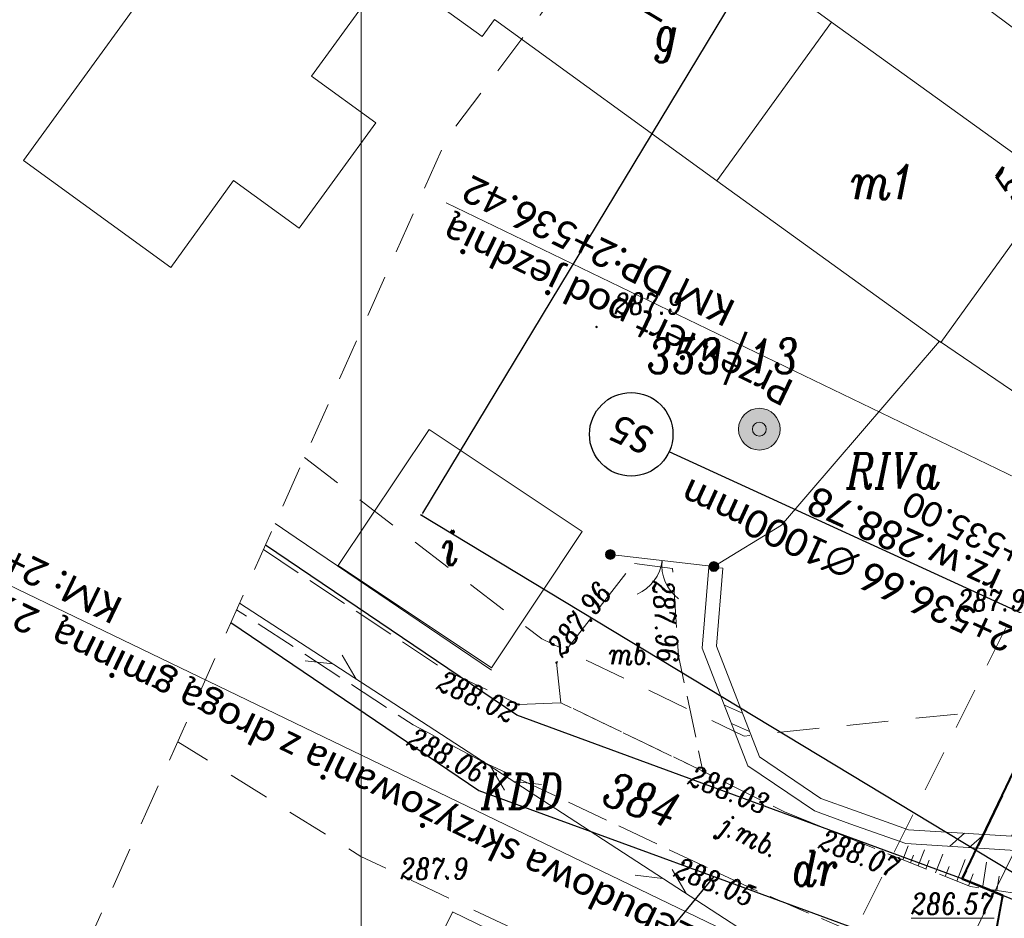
# Model space of a CAD drawing. Header units: metres. Extents: x -1 to 7476305, y 0 to 5497191.
# Tile 81 of 115: x 7475188 to 7475223, y 5497001 to 5497034. Entities that reach past the tile are written whole.
import ezdxf
from ezdxf.enums import TextEntityAlignment as Align

# ---------------------------------------------------------------- set-up
doc = ezdxf.new("R2010")
doc.units = ezdxf.units.M
for name, pattern in [('420-500', [1.5, 1, -0.5]), ('EGBK02-500', [2, 1.5, -0.5]), ('EGBO02-500', [2.5, 1.5, -1]), ('KTJZ01-500', [2, 1.5, -0.5])]:
    doc.linetypes.add(name, pattern=pattern)
for name, color, linetype, lineweight, true_color in [('BUBZ01_1', 7, 'Continuous', 5, 0x0a0909), ('BUIB02_01', 7, 'Continuous', 5, 0x0a0909), ('EGBB01', 7, 'Continuous', 5, 0x0a0909), ('EGBD03', 7, 'Continuous', 5, 0x0a0909), ('EGBD03_11', 7, 'Continuous', 5, 0x0a0909), ('EGBK02', 7, 'Continuous', 5, 0x0a0909), ('EGBO02', 7, 'Continuous', 5, 0x0a0909), ('KTJZ01', 7, 'Continuous', 5, 0x0a0909), ('KTOK05_01', 7, 'Continuous', 5, 0x0a0909), ('RTPW01', 7, 'Continuous', 5, 0x0a0909), ('RTPW02', 7, 'Continuous', 5, 0x0a0909), ('sutp', 7, 'Continuous', 5, 0x0a0909), ('SUUS13', 7, 'Continuous', 5, 0x0a0909), ('SUUS25_G', 7, 'Continuous', 5, 0x0a0909), ('SZOPO_905', 7, 'Continuous', 5, 0x0a0909), ('Warstwa 1', 7, 'Continuous', 5, 0x0a0909)]:
    doc.layers.add(name, color=color, linetype=linetype, lineweight=lineweight, true_color=true_color)
for name, color, linetype in [('C-DROGI-PRZEKROJE', 7, 'Continuous'), ('C-SIECI-STRUKTURY-ETYKIETY', 154, 'Continuous'), ('D_Granice pasa drogowego', 30, '420-500'), ('D_Linia charakterystyczna', 10, 'Continuous'), ('D_Skarpa przy palisadach', 7, 'Continuous')]:
    doc.layers.add(name, color=color, linetype=linetype)
doc.layers.add('C-ROAD-TEXT', color=1, linetype='Continuous', lineweight=13)
doc.layers.add('S-5_opis_poprzeczka', color=7, linetype='Continuous', lineweight=25)
doc.styles.add('! rom po 1.8mm', font='calibri.ttf', dxfattribs={"height": 0.9})
doc.styles.add('KAMIL', font='calibri.ttf', dxfattribs={"height": 0.75})
doc.styles.add('romans_pochyl', font='calibri.ttf', dxfattribs={"height": 0.75})
doc.styles.add('Style-ITALIC_1250', font='ITALIC_1250.shx')
doc.linetypes.add('KTOK05_01-500', pattern='A,3.75,[13,dgnlstyle-rozp_2015.shx,S=0.002778,R=0,X=0,Y=0],3.75', length=7.5)
doc.dimstyles.new('! 500', dxfattribs={"dimscale": 5, "dimtxt": 0.9, "dimasz": 0.18, "dimexe": 0.08, "dimexo": 0.04, "dimgap": 0.07, "dimtad": 1, "dimzin": 1, "dimtxsty": '! rom po 1.8mm', "dimcen": 0.09, "dimclrd": 256, "dimclre": 256, "dimclrt": 256, "dimazin": 1, "dimtfac": 1, "dimtix": 1, "dimtmove": 1, "dimatfit": 1, "dimfxl": 0.2, "dimlwd": -1, "dimlwe": -1, "dimarcsym": 0})

# ---------------------------------------------------------------- blocks, each defined once
blk = doc.blocks.new('*D107')
at = {"layer": 'D_Skarpa przy palisadach', "transparency": 16777216}
for p, q in [((7475202.219, 5497015.798), (7475239.616, 5497077.7)), ((7475261.652, 5497064.493), (7475239.628, 5497077.798)), ((7475224.163, 5497002.436), (7475202.139, 5497015.741))]:
    blk.add_line(p, q, dxfattribs=at)
at = {"layer": 'D_Skarpa przy palisadach', "lineweight": 30, "transparency": 16777216}
for points in [[(7475239.603, 5497077.708), (7475239.629, 5497077.692), (7475239.662, 5497077.777)], [(7475202.207, 5497015.805), (7475202.232, 5497015.79), (7475202.173, 5497015.721)]]:
    blk.add_solid(points, dxfattribs=at)
at = {"layer": 'Defpoints', "color": 0, "lineweight": 30, "transparency": 16777216}
for p in [(7475239.662, 5497077.777), (7475261.669, 5497064.482), (7475224.18, 5497002.426)]:
    blk.add_point(p, dxfattribs=at)
at = {"layer": 'D_Skarpa przy palisadach', "lineweight": 30, "transparency": 16777216, "insert": (7475219.717, 5497047.474), "char_height": 0.9, "attachment_point": 5, "rotation": 58.8631, "style": '! rom po 1.8mm'}
blk.add_mtext('Miejsce do wymijania sie osób ze szczególnymi potrzebami\\Pdł. 72,50m', dxfattribs=at)
blk = doc.blocks.new('905')
at = {"layer": 'SZOPO_905', "color": 18, "linetype": 'Continuous', "lineweight": 13, "true_color": 0x0a0909}
for centre, start, end in [((-1.5, 0), 0, 60), ((1.5, 0), 120, 180)]:
    blk.add_arc(centre, 1.5, start, end, dxfattribs=at)
blk = doc.blocks.new('RTPW01')
at = {"layer": 'RTPW01', "linetype": 'Continuous', "lineweight": 13, "true_color": 0x0a0909}
h = blk.add_hatch(color=18, dxfattribs=at)
edge = h.paths.add_edge_path()
edge.add_arc((0, 0), 0.045, 0, 360)
blk = doc.blocks.new('RTPW02')
at = {"layer": 'RTPW02', "linetype": 'Continuous', "lineweight": 13, "true_color": 0x0a0909}
h = blk.add_hatch(color=18, dxfattribs=at)
edge = h.paths.add_edge_path()
edge.add_arc((0, 0), 0.045, 0, 360)
blk = doc.blocks.new('MDCP_klauzula')
at = {"layer": 'KTOK05_01', "linetype": 'Continuous', "lineweight": 18}
h = blk.add_hatch(color=252, dxfattribs=at)
edge = h.paths.add_edge_path()
edge.add_arc((7475208.954, 5497014.317), 0.175, 0, 360)
h = blk.add_hatch(color=252, dxfattribs=at)
edge = h.paths.add_edge_path()
edge.add_arc((7475212.675, 5497013.885), 0.175, 0, 360)
at = {"layer": 'SUUS13', "linetype": 'Continuous', "lineweight": 13}
h = blk.add_hatch(color=252, dxfattribs=at)
edge = h.paths.add_edge_path()
edge.add_arc((7475214.31, 5497018.82), 0.75, 0, 360)
h = blk.add_hatch(color=252, dxfattribs=at)
edge = h.paths.add_edge_path()
edge.add_arc((7475214.31, 5497018.82), 0.25, 0, 360)
at = {"layer": 'BUBZ01_1', "color": 252, "linetype": 'Continuous', "lineweight": 18}
for p, q in [((7475219.658, 5497003.854), (7475219.461, 5497003.354)), ((7475220.245, 5497003.713), (7475220.017, 5497003.135)), ((7475219.845, 5497003.514), (7475219.739, 5497003.244)), ((7475220.416, 5497003.334), (7475220.294, 5497003.025)), ((7475220.905, 5497003.554), (7475220.642, 5497002.888)), ((7475221.711, 5497003.36), (7475221.406, 5497002.586)), ((7475222.477, 5497003.265), (7475222.333, 5497002.326)), ((7475221.13, 5497003.108), (7475220.989, 5497002.751)), ((7475221.988, 5497002.841), (7475221.823, 5497002.421)), ((7475222.927, 5497002.76), (7475222.848, 5497002.247))]:
    blk.add_line(p, q, dxfattribs=at)
at = {"layer": 'BUIB02_01', "color": 252, "linetype": 'Continuous', "lineweight": 18}
for p, q in [((7475212.498, 5497013.862), (7475212.996, 5497013.822)), ((7475213.054, 5497008.906), (7475213.701, 5497008.621)), ((7475213.309, 5497008.247), (7475213.957, 5497007.962)), ((7475221.149, 5497003.835), (7475221.679, 5497004.302)), ((7475221.854, 5497003.791), (7475222.385, 5497004.258))]:
    blk.add_line(p, q, dxfattribs=at)
at = {"layer": 'BUIB02_01', "color": 252, "linetype": 'Continuous', "lineweight": 18, "flags": 128}
for points in [[(7475212.498, 5497013.862), (7475212.259, 5497010.952), (7475213.901, 5497006.722), (7475216.297, 5497005.109), (7475217.556, 5497004.648), (7475219.573, 5497003.934), (7475223.688, 5497003.675), (7475225.009, 5497006.792)], [(7475212.996, 5497013.822), (7475212.767, 5497011.026), (7475214.311, 5497007.05), (7475216.525, 5497005.557), (7475217.726, 5497005.118), (7475219.675, 5497004.428), (7475223.366, 5497004.197), (7475224.549, 5497006.988)]]:
    blk.add_lwpolyline(points, dxfattribs=at)
at = {"layer": 'EGBB01', "color": 252, "linetype": 'Continuous', "lineweight": 18, "flags": 128}
blk.add_lwpolyline([(7475216.904, 5497033.443), (7475200.249, 5497045.53), (7475187.867, 5497028.469), (7475193.157, 5497024.63), (7475195.42, 5497027.748), (7475197.776, 5497026.038), (7475200.524, 5497029.824), (7475198.215, 5497031.499), (7475201.006, 5497035.344), (7475204.349, 5497032.918), (7475204.797, 5497033.535), (7475212.788, 5497027.736)], dxfattribs=at)
for points in [[(7475224.953, 5497027.639), (7475216.904, 5497033.443), (7475212.788, 5497027.736), (7475220.837, 5497021.932), (7475224.953, 5497027.639)], [(7475207.943, 5497015.14), (7475202.444, 5497018.81), (7475199.18, 5497013.919), (7475204.68, 5497010.25), (7475207.943, 5497015.14)]]:
    blk.add_lwpolyline(points, close=True, dxfattribs=at)
at = {"layer": 'EGBD03', "color": 96, "linetype": 'Continuous', "lineweight": 30, "flags": 128}
for points in [[(7475248.447, 5497051.193), (7475240.44, 5497036.82), (7475225.05, 5497001.25), (7475221.6, 5497002.67), (7475236.851, 5497034.5)], [(7475221.6, 5497002.67), (7475205.59, 5497008.54), (7475196.563, 5497014.655)], [(7475195.322, 5497011.875), (7475204.23, 5497005.84), (7475212.67, 5497002.75), (7475220.52, 5496999.87), (7475222.491, 5496999.056), (7475223.74, 5496998.54), (7475225.05, 5497001.25)], [(7475212.67, 5497002.75), (7475202.34, 5496990.19), (7475205.8, 5496984.98), (7475194.12, 5496957.16)]]:
    blk.add_lwpolyline(points, dxfattribs=at)
at = {"layer": 'EGBK02', "color": 252, "linetype": 'EGBK02-500', "lineweight": 18}
blk.add_line((7475234.791, 5497024.759), (7475212.346, 5497041.499), dxfattribs=at)
at = {"layer": 'EGBO02', "color": 252, "linetype": 'EGBO02-500', "lineweight": 18, "flags": 128}
blk.add_lwpolyline([(7474841.222, 5496643.003), (7474887.135, 5496580.225), (7474952.717, 5496636.531), (7475011.487, 5496696.697), (7475042.452, 5496728.267), (7475075.818, 5496754.639), (7475151.981, 5496814.306), (7475207.79, 5496879.799), (7475244.471, 5496937.344), (7475261.934, 5496992.564), (7475290.267, 5497036.604), (7475361.871, 5497109.05), (7475312.93, 5497156.379), (7475281.54, 5497123.712), (7475238.605, 5497076.129), (7475203.102, 5497029.307), (7475176.13, 5496968.87), (7475152.282, 5496929.365), (7475127.016, 5496890.885), (7475061.018, 5496837.939), (7474956.291, 5496739.91), (7474841.222, 5496643.003)], close=True, dxfattribs=at)
for points in [[(7475297.538, 5497103.825), (7475279.855, 5497088.323), (7475266.998, 5497076.027), (7475254.649, 5497064.001), (7475244.334, 5497052.497), (7475235.016, 5497036.119), (7475229.48, 5497025.04), (7475224.511, 5497014.388), (7475213.924, 5496993.12), (7475205.301, 5496976.039), (7475191.153, 5496949.431), (7475170.683, 5496910.712), (7475164.472, 5496899.278), (7475155.778, 5496887.844), (7475138.024, 5496865.445)], [(7475197.965, 5497017.797), (7475206.491, 5497011.286), (7475213.764, 5497007.796), (7475221.633, 5497008.607)], [(7475213.379, 5496991.922), (7475209.168, 5496999.118), (7475199.989, 5497003.474), (7475193.411, 5497007.592)]]:
    blk.add_lwpolyline(points, dxfattribs=at)
at = {"layer": 'KTJZ01', "color": 252, "linetype": 'KTJZ01-500', "lineweight": 18, "flags": 128}
for points in [[(7475196.49, 5497014.493), (7475203.05, 5497010.14), (7475205.668, 5497008.929)], [(7475204.396, 5497006.863), (7475201.87, 5497008.2), (7475195.527, 5497012.334)], [(7475205.668, 5497008.929), (7475207.179, 5497008.994), (7475212.282, 5497006.534), (7475215.215, 5497005.069)], [(7475219.753, 5496999.854), (7475214.036, 5497002.316), (7475204.396, 5497006.863)], [(7475215.215, 5497005.069), (7475219.322, 5497003.409), (7475221.892, 5497002.394), (7475223.805, 5497002.101), (7475225.587, 5497002.398), (7475227.167, 5497003.081)]]:
    blk.add_lwpolyline(points, dxfattribs=at)
blk.add_lwpolyline([(7475207.179, 5497008.994), (7475207.021, 5497010.433), (7475209.796, 5497014.001), (7475211.189, 5497013.81), (7475211.402, 5497010.678), (7475212.282, 5497006.534), (7475207.179, 5497008.994)], close=True, dxfattribs=at)
at = {"layer": 'KTOK05_01', "color": 252, "linetype": 'Continuous', "lineweight": 18}
blk.add_line((7475208.954, 5497014.317), (7475212.675, 5497013.885), dxfattribs=at)
at = {"layer": 'KTOK05_01', "color": 252, "linetype": 'KTOK05_01-500', "lineweight": 18, "flags": 128}
for points in [[(7475220.778, 5497021.974), (7475226.263, 5497018.26), (7475229.753, 5497023.779), (7475224.903, 5497027.409)], [(7475212.675, 5497013.885), (7475215.108, 5497015.369), (7475220.778, 5497021.974)], [(7475204.68, 5497010.16), (7475197.67, 5497014.91), (7475196.909, 5497015.431)]]:
    blk.add_lwpolyline(points, dxfattribs=at)
at = {"layer": 'KTOK05_01', "color": 252, "linetype": 'Continuous', "lineweight": 18}
for centre in [(7475208.954, 5497014.317), (7475212.675, 5497013.885)]:
    blk.add_circle(centre, 0.175, dxfattribs=at)
at = {"layer": 'sutp', "color": 30, "linetype": 'Continuous', "lineweight": 13, "true_color": 0xff9100}
for p, q in [((7475220.702, 5496996.285), (7475195.63, 5497012.564)), ((7475199.823, 5497009.842), (7475199.317, 5497010.704)), ((7475198.985, 5497010.386), (7475197.991, 5497010.498)), ((7475204.646, 5497006.71), (7475205.152, 5497005.848)), ((7475205.485, 5497006.166), (7475206.478, 5497006.054)), ((7475211.686, 5497002.139), (7475211.179, 5497003.001)), ((7475210.847, 5497002.684), (7475209.853, 5497002.796))]:
    blk.add_line(p, q, dxfattribs=at)
at = {"layer": 'SUUS13', "color": 252, "linetype": 'Continuous', "lineweight": 13}
for radius in [0.75, 0.25]:
    blk.add_circle((7475214.31, 5497018.82), radius, dxfattribs=at)
at = {"layer": 'Warstwa 1', "color": 252, "linetype": 'Continuous', "lineweight": 18, "flags": 128}
for points in [[(7475146.74, 5497000), (7475200, 5497000), (7475200, 5497052.372)], [(7475200, 5497049.893), (7475200, 5497000), (7475334.3, 5497000), (7475334.3, 5497000)]]:
    blk.add_lwpolyline(points, dxfattribs=at)
at = {"layer": 'RTPW01', "color": 252, "linetype": 'Continuous', "lineweight": 18}
for p in [(7475208.46, 5497022.49), (7475221.39, 5497011.949), (7475203.05, 5497002.751)]:
    blk.add_blockref('RTPW01', p, dxfattribs=at)
at = {"layer": 'RTPW02', "color": 252, "linetype": 'Continuous', "lineweight": 18}
for p in [(7475211.402, 5497010.678), (7475207.021, 5497010.433), (7475205.668, 5497008.929), (7475204.396, 5497006.863), (7475212.282, 5497006.534), (7475219.322, 5497003.409), (7475214.036, 5497002.316)]:
    blk.add_blockref('RTPW02', p, dxfattribs=at)
at = {"layer": 'SZOPO_905', "color": 252, "linetype": 'Continuous', "lineweight": 18, "rotation": 173.3777317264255}
blk.add_blockref('905', (7475210.814, 5497014.101), dxfattribs=at)
at = {"layer": 'EGBB01', "color": 252, "linetype": 'Continuous', "lineweight": 18, "style": 'Style-ITALIC_1250', "width": 0.8}
for s, p in [('g', (7475210.974, 5497033.042)), ('m1', (7475218.765, 5497027.707)), ('i', (7475203.181, 5497014.567))]:
    blk.add_text(s, height=1.25, dxfattribs=at).set_placement(p, align=Align.MIDDLE_CENTER)
blk.add_text('5', height=1.25, rotation=54.2059, dxfattribs=at).set_placement((7475223.872, 5497027.21), align=Align.CENTER)
at = {"layer": 'EGBD03', "color": 96, "linetype": 'Continuous', "lineweight": 30, "style": 'Style-ITALIC_1250', "width": 0.8}
blk.add_text('353/13', height=1.25, dxfattribs=at).set_placement((7475210.282, 5497020.828))
blk.add_text('384', height=1.25, rotation=339.8647, dxfattribs=at).set_placement((7475208.598, 5497005.38))
at = {"layer": 'EGBD03_11', "color": 252, "linetype": 'Continuous', "lineweight": 18, "style": 'Style-ITALIC_1250', "width": 0.8}
blk.add_text('KDD', height=1.25, dxfattribs=at).set_placement((7475204.317, 5497005.185))
at = {"layer": 'EGBK02', "color": 252, "linetype": 'Continuous', "lineweight": 18, "style": 'Style-ITALIC_1250', "width": 0.8}
for s, p in [('RIVa', (7475217.447, 5497016.692)), ('dr', (7475215.475, 5497002.41))]:
    blk.add_text(s, height=1.25, dxfattribs=at).set_placement(p)
at = {"layer": 'KTJZ01', "color": 252, "linetype": 'Continuous', "lineweight": 18, "style": 'Style-ITALIC_1250', "width": 0.8}
blk.add_text('mb.', height=0.75, dxfattribs=at).set_placement((7475208.908, 5497010.365))
blk.add_text('j.mb.', height=0.75, rotation=334.7477, dxfattribs=at).set_placement((7475212.82, 5497004.338))
at = {"layer": 'RTPW01', "color": 252, "linetype": 'Continuous', "lineweight": 18, "style": 'Style-ITALIC_1250', "width": 0.8}
for p in [(7475209.099, 5497022.95), (7475221.437, 5497012.298), (7475201.408, 5497002.657)]:
    blk.add_text('287.9', height=0.75, dxfattribs=at).set_placement(p)
at = {"layer": 'RTPW02', "color": 252, "linetype": 'Continuous', "lineweight": 18, "style": 'Style-ITALIC_1250', "width": 0.8}
for s, rotation, p in [('287.96', 273.8906, (7475210.468, 5497013.37)), ('287.96', 52.1261, (7475207.235, 5497010.594)), ('288.02', 335.1763, (7475202.667, 5497009.491)), ('288.06', 332.1079, (7475201.595, 5497007.47)), ('288.03', 337.992, (7475211.687, 5497006.077)), ('288.07', 337.992, (7475216.385, 5497003.778)), ('288.05', 337.992, (7475211.193, 5497002.759))]:
    blk.add_text(s, height=0.75, rotation=rotation, dxfattribs=at).set_placement(p)
at = {"layer": 'SUUS25_G', "color": 52, "linetype": 'Continuous', "lineweight": 13, "true_color": 0xbebf00, "style": 'Style-ITALIC_1250', "width": 0.8}
blk.add_text('%%u286.57%%U', height=0.75, dxfattribs=at).set_placement((7475222.752, 5497001.398), align=Align.RIGHT)
blk = doc.blocks.new('*D181')
at = {"layer": 'Defpoints', "color": 0, "lineweight": 30, "transparency": 16777216}
for p in [(7475220.296, 5496993.255, 288.171), (7475178.57, 5496950.364), (7475195.579, 5496942.14, 288.826)]:
    blk.add_point(p, dxfattribs=at)
at = {"layer": 'RTPW01', "transparency": 16777216}
for p, q in [((7475220.292, 5496993.257), (7475203.279, 5497001.483)), ((7475203.279, 5497001.464), (7475178.578, 5496950.381)), ((7475195.576, 5496942.141), (7475178.563, 5496950.368))]:
    blk.add_line(p, q, dxfattribs=at)
at = {"layer": 'RTPW01', "lineweight": 30, "transparency": 16777216}
for points in [[(7475203.276, 5497001.465), (7475203.281, 5497001.462), (7475203.287, 5497001.48)], [(7475178.575, 5496950.382), (7475178.581, 5496950.379), (7475178.57, 5496950.364)]]:
    blk.add_solid(points, dxfattribs=at)
at = {"layer": 'RTPW01', "lineweight": 30, "transparency": 16777216, "insert": (7475189.718, 5496976.507), "char_height": 0.9, "attachment_point": 5, "rotation": 64.1943, "style": '! rom po 1.8mm'}
blk.add_mtext('proj. umocnienie palisadami betonowymi 14x28x120\\P57,0 m', dxfattribs=at)
blk = doc.blocks.new('AeccTickCircle')
at = {"color": 0, "linetype": 'ByBlock', "lineweight": -2}
blk.add_circle((0, 0), 0.5, dxfattribs=at)

msp = doc.modelspace()

# ---------------------------------------------------------------- linework, layer by layer
at = {"layer": 'D_Granice pasa drogowego', "lineweight": 50, "ltscale": 2, "flags": 128}
msp.add_lwpolyline([(7474871.194, 5496602.021), (7474875.844, 5496605.985), (7474886.51, 5496614.328), (7474893.187, 5496619.551), (7474906.364, 5496629.859), (7474908.002, 5496630.38), (7474914.804, 5496638.74), (7474928.905, 5496651.777), (7474946.406, 5496669.552), (7474957.321, 5496680.639), (7474994.148, 5496718.045), (7475014.642, 5496738.841), (7475028.014, 5496750.844), (7475033.755, 5496755.998), (7475037.841, 5496759.479), (7475046.672, 5496767.002), (7475050.423, 5496770.198), (7475056.626, 5496775.2), (7475065.197, 5496781.478), (7475069.506, 5496784.668), (7475083.953, 5496795.64), (7475091.313, 5496801.229), (7475097.69, 5496806.073), (7475103.398, 5496810.407), (7475110.576, 5496816.081), (7475114.68, 5496819.326), (7475120.064, 5496824.042), (7475130.991, 5496833.37), (7475144.36, 5496846.35), (7475159.914, 5496864.742), (7475165.321, 5496871.433), (7475168.549, 5496875.377), (7475175.09, 5496884.328), (7475189.457, 5496903.989), (7475193.179, 5496911.075), (7475198.108, 5496920.456), (7475202.904, 5496929.586), (7475209.984, 5496944.676), (7475224.229, 5496974.661), (7475228.871, 5496985.456), (7475234.774, 5496999.181), (7475235.211, 5497000), (7475244.883, 5497018.143), (7475247.158, 5497021.622), (7475253.509, 5497032.362), (7475263.655, 5497046.357), (7475275.03, 5497059.7), (7475278.404, 5497063.267), (7475280.249, 5497065.127), (7475283.737, 5497068.192), (7475289.77, 5497074.68), (7475292.049, 5497076.649), (7475298.288, 5497082.039), (7475318.081, 5497097.784), (7475318.6, 5497101.12), (7475308.342, 5497109.277), (7475299.764, 5497105.915), (7475300.031, 5497102.685), (7475290.434, 5497094.878), (7475285.765, 5497091.08), (7475277.631, 5497083.259), (7475263.588, 5497069.572), (7475259.571, 5497065.54), (7475255.16, 5497060.7), (7475248.447, 5497051.193), (7475241.071, 5497040.575), (7475236.851, 5497034.5), (7475232.87, 5497026.192), (7475228.603, 5497017.286), (7475222.129, 5497003.773), (7475221.6, 5497002.67), (7475223.058, 5497002.07), (7475222.491, 5496999.056), (7475222.104, 5496998.239), (7475217.488, 5496988.479), (7475214.662, 5496982.503), (7475211.997, 5496976.871), (7475210.402, 5496973.497), (7475207.108, 5496966.534), (7475200.594, 5496952.761), (7475195.041, 5496942.357), (7475186.706, 5496926.741), (7475181.863, 5496917.665), (7475180.812, 5496915.697), (7475174.258, 5496906.159), (7475161.354, 5496887.311), (7475156.287, 5496881.059), (7475137.148, 5496857.357), (7475129.378, 5496848.794), (7475126.377, 5496845.473), (7475122.357, 5496841.906), (7475113.346, 5496833.897), (7475108.201, 5496829.327), (7475103.572, 5496825.562), (7475101.251, 5496823.675), (7475097.151, 5496820.343), (7475092.412, 5496817.061), (7475083.189, 5496810.712), (7475063.35, 5496796.429), (7475055.25, 5496790.597), (7475035.25, 5496773.04), (7475032.26, 5496770.67), (7475010.572, 5496750.962), (7475002.025, 5496743.149), (7474993.311, 5496735.182), (7474991.33, 5496733.29), (7474987.11, 5496729.262), (7474981.728, 5496724.125), (7474978.688, 5496721.224), (7474975.041, 5496717.744), (7474967.615, 5496710.352), (7474955.357, 5496698.026), (7474948.808, 5496691.442), (7474943.173, 5496685.776), (7474941.426, 5496684.019), (7474940.056, 5496682.642), (7474939.655, 5496682.287), (7474931.483, 5496675.053), (7474923.147, 5496667.674), (7474919.881, 5496664.783), (7474908.976, 5496655.13), (7474905.9, 5496652.407), (7474901.86, 5496653.48)], dxfattribs=at)

# ---------------------------------------------------------------- dimensions: what is measured, and where the dimension line sits
at = {"layer": 'D_Skarpa przy palisadach', "color": 18, "lineweight": 30, "true_color": 0x000000}
dim = msp.add_aligned_dim(p1=(7475224.18, 5497002.426), p2=(7475261.669, 5497064.482), distance=25.711, text='Miejsce do wymijania sie osób ze szczególnymi potrzebami\\Pdł. <>m', dimstyle='! 500', override={"dimscale": 0.5}, dxfattribs=at)
dim.commit()
dim.dimension.update_dxf_attribs({"geometry": '*D107', "text_midpoint": (7475219.717, 5497047.474)})
at = {"layer": 'RTPW01', "color": 18, "lineweight": 30, "true_color": 0x000000}
dim = msp.add_aligned_dim(p1=(7475220.296, 5496993.255, 288.171), p2=(7475195.579, 5496942.14, 288.826), distance=-18.893, text='proj. umocnienie palisadami betonowymi 14x28x120\\P57,0 m', dimstyle='! 500', override={"dimscale": 0.1}, dxfattribs=at)
dim.commit()
dim.dimension.update_dxf_attribs({"geometry": '*D181', "text_midpoint": (7475189.718, 5496976.507)})

# ---------------------------------------------------------------- next in the draw order: block references
msp.add_blockref('MDCP_klauzula', (0, 0), dxfattribs=at)

# ---------------------------------------------------------------- next in the draw order: linework, layer by layer
at = {"layer": 'C-DROGI-PRZEKROJE', "color": 10, "linetype": 'Continuous', "lineweight": 15, "ltscale": 0.3}
msp.add_polyline3d([(7475223.705, 5497004.122, 288.512), (7475220.241, 5496997.063, 288.407), (7475220.561, 5496995.756, 288.588), (7475220.604, 5496995.226, 288.6), (7475220.599, 5496995.067, 288.606), (7475220.586, 5496994.909, 288.612), (7475220.565, 5496994.752, 288.618), (7475220.536, 5496994.596, 288.624), (7475220.5, 5496994.441, 288.629), (7475220.456, 5496994.289, 288.635), (7475220.405, 5496994.139, 288.641), (7475220.405, 5496994.139, 288.641), (7475219.122, 5496991.366, 288.657), (7475217.144, 5496987.167, 288.671), (7475212.33, 5496977.116, 288.686), (7475211.635, 5496975.674, 288.559), (7475207.959, 5496968.055, 288.705), (7475202.972, 5496957.581, 288.751), (7475200.817, 5496953.141, 288.717)], dxfattribs=at)
at = {"layer": 'C-ROAD-TEXT', "color": 5, "linetype": 'Continuous', "lineweight": 13}
msp.add_line((7475225.569, 5497016.085), (7475203.051, 5497026.946), dxfattribs=at)
at = {"layer": 'C-ROAD-TEXT', "color": 1, "linetype": 'Continuous', "lineweight": 13}
msp.add_line((7475221.615, 5496996.692), (7475183.335, 5497015.155), dxfattribs=at)
at = {"layer": 'C-SIECI-STRUKTURY-ETYKIETY', "color": 154, "linetype": 'Continuous', "lineweight": -3}
msp.add_line((7475229.246, 5497009.667, 288.781), (7475211.069, 5497018.01, 288.781), dxfattribs=at)
at = {"layer": 'D_Linia charakterystyczna', "color": 10, "linetype": 'Continuous', "lineweight": 30}
msp.add_polyline3d([(7475299.9, 5497104.276, 0), (7475300.031, 5497102.685, 288.159), (7475290.569, 5497095.05, -0.12), (7475285.884, 5497091.239, -0.897), (7475277.734, 5497083.402, -0.486), (7475263.687, 5497069.712, 0.243), (7475259.66, 5497065.669, 0.148), (7475255.22, 5497060.798, 0.089), (7475248.488, 5497051.264, -0.343), (7475241.112, 5497040.645, -0.325), (7475236.868, 5497034.536, -0.284), (7475232.87, 5497026.192, -0.118), (7475228.603, 5497017.286, -0.219), (7475222.129, 5497003.773, -0.102), (7475221.6, 5497002.67, 0)], dxfattribs=at)
at = {"layer": 'D_Linia charakterystyczna', "color": 212, "linetype": 'Continuous', "lineweight": 40, "true_color": 0xd200d2}
msp.add_polyline3d([(7475200.594, 5496952.761, 288.142), (7475207.108, 5496966.534, 287.955), (7475210.402, 5496973.497, 288.01), (7475211.997, 5496976.871, 288.001), (7475214.662, 5496982.503, 287.991), (7475215.596, 5496984.48, 287.966), (7475217.488, 5496988.479, 287.916), (7475222.104, 5496998.239, 288.346), (7475222.491, 5496999.056, 288.352), (7475223.058, 5497002.07, 288.304), (7475222.495, 5497002.302, 288.251), (7475221.6, 5497002.67, 288.271), (7475221.908, 5497003.313, 287.816), (7475222.129, 5497003.773, 288.97), (7475222.362, 5497004.26, 0), (7475236.851, 5497034.5, 287.894)], dxfattribs=at)

# ---------------------------------------------------------------- next in the draw order: block references
at = {"layer": 'C-SIECI-STRUKTURY-ETYKIETY', "color": 154, "linetype": 'Continuous', "lineweight": -3, "xscale": 3, "yscale": 3, "zscale": 3, "rotation": 155.3473810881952}
msp.add_blockref('AeccTickCircle', (7475209.706, 5497018.635, 288.781), dxfattribs=at)

# ---------------------------------------------------------------- next in the draw order: texts
at = {"layer": 'C-ROAD-TEXT', "color": 5, "linetype": 'Continuous', "lineweight": 13, "insert": (7475203.389, 5497026.783), "char_height": 1, "attachment_point": 6, "rotation": 154.2511, "style": 'KAMIL'}
msp.add_mtext('{\\C5;Przewiert p\\fCalibri|b0|i0|c238|p34;od\\fCalibri|b0|i0|c0|p34; jezdni\\fCalibri|b0|i0|c238|p34;ą\\fCalibri|b0|i0|c0|p34;\\PKM DP:2+536.42}', dxfattribs=at)
at = {"layer": 'C-ROAD-TEXT', "color": 1, "linetype": 'Continuous', "lineweight": 13, "insert": (7475183.673, 5497014.992), "char_height": 1, "attachment_point": 6, "rotation": 154.2511, "style": 'KAMIL'}
msp.add_mtext('{\\C1;Przebudowa skrzyżowania z drogą gminną\\fCalibri|b0|i0|c238|p34;  290263K\\fCalibri|b0|i0|c0|p34;  \\PKM: 2+551.7}', dxfattribs=at)
at = {"layer": 'C-SIECI-STRUKTURY-ETYKIETY', "color": 154, "linetype": 'Continuous', "lineweight": -3, "char_height": 1, "rotation": 155.3474, "style": 'KAMIL'}
for s, insert, attachment_point in [('S5', (7475209.706, 5497018.635, 288.781), 5), ('KM: 2+536.66{\\fCalibri|b0|i0|c238|p34; }∅{\\fCalibri|b0|i0|c238|p34;1000mm}\\Prz.{\\fCalibri|b0|i0|c238|p34;w}.288.78', (7475219.718, 5497015.278, 288.781), 8)]:
    msp.add_mtext(s, dxfattribs=dict(at, insert=insert, attachment_point=attachment_point))
at = {"layer": 'S-5_opis_poprzeczka', "color": 7, "linetype": 'Continuous', "lineweight": 25, "insert": (7475219.748, 5497016.642), "char_height": 0.9, "attachment_point": 9, "rotation": 154.2511, "style": 'romans_pochyl'}
msp.add_mtext('{\\fCalibri|b0|i0|c238|p34;\\C256;2+535.00}', dxfattribs=at)

doc.saveas('drawing.dxf')
